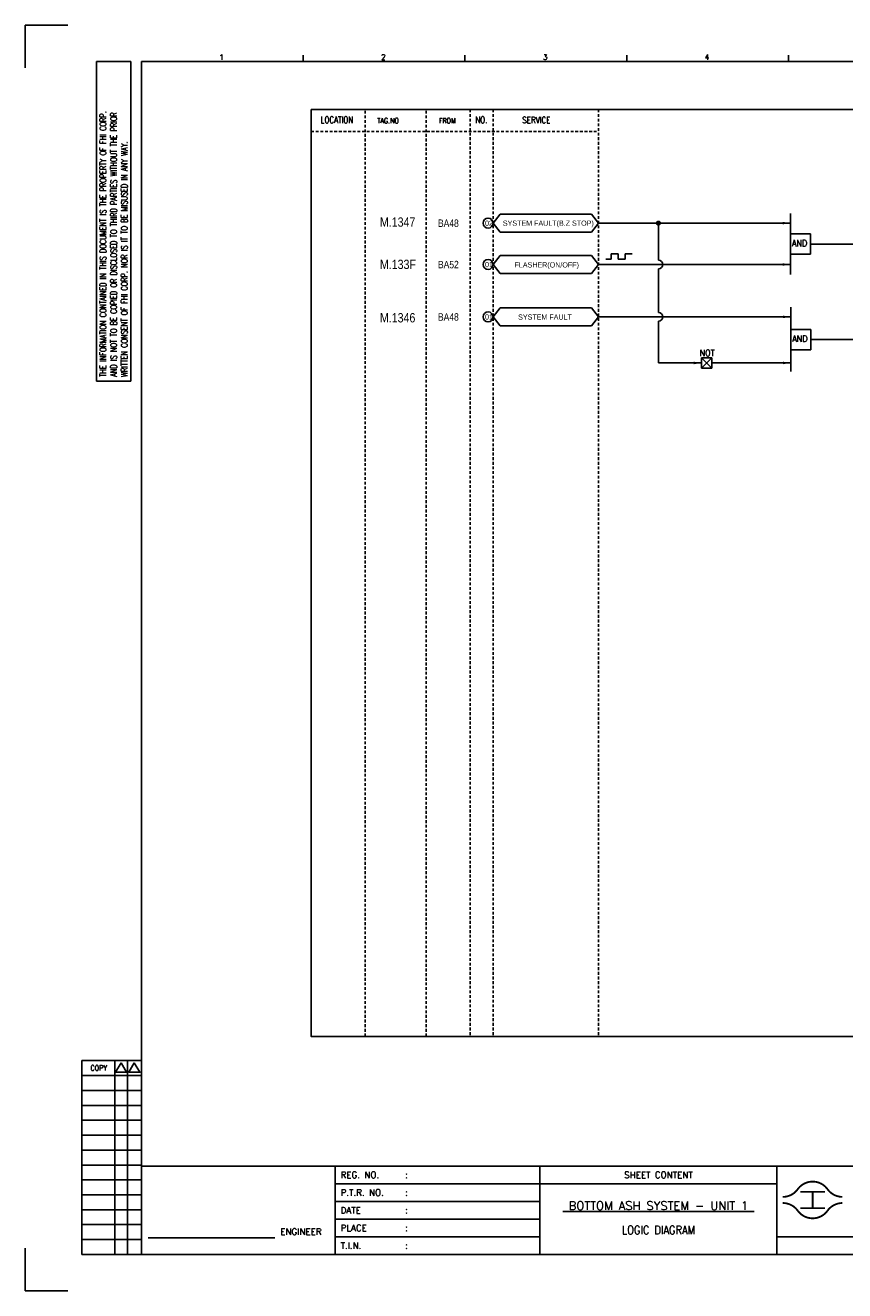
# Model space of a CAD drawing. Extents: x 1400 to 2365, y -125 to 557.
# Tile 1 of 3: x 1400 to 1842, y -125 to 557. Entities that reach past the tile are written whole.
import ezdxf
from ezdxf.enums import TextEntityAlignment as Align

# ---------------------------------------------------------------- set-up
doc = ezdxf.new("R2010")
doc.units = 0
doc.header["$MEASUREMENT"] = 0
doc.linetypes.add('HIDDEN', pattern=[4, 1.5, -1, 1.5])
doc.layers.get('0').update_dxf_attribs({"linetype": 'CONTINUOUS'})
doc.layers.get('DEFPOINTS').update_dxf_attribs({"linetype": 'CONTINUOUS'})
for name, color, linetype in [('CON', 4, 'CONTINUOUS'), ('DCS', 7, 'CONTINUOUS'), ('DIM', 3, 'CONTINUOUS'), ('HID', 2, 'HIDDEN'), ('TEXT', 7, 'CONTINUOUS'), ('圖框CON', 4, 'CONTINUOUS'), ('圖框DIM', 3, 'CONTINUOUS'), ('框線', 6, 'CONTINUOUS')]:
    doc.layers.add(name, color=color, linetype=linetype)
doc.styles.add('DAYUKP', font='complex', dxfattribs={"bigfont": 'DAYUKP.SHX'})
doc.styles.add('E4', font='simplex.shx', dxfattribs={"height": 4})
doc.styles.add('ROMANS', font='romans', dxfattribs={"width": 0.8})
doc.styles.add('style3', font='ARIALN.TTF')

# ---------------------------------------------------------------- blocks, each defined once
blk = doc.blocks.new('LEADER')
at = {"layer": 'CON'}
blk.add_solid([(0.85, -0.57), (0.85, -1.57), (3.85, -1.07)], dxfattribs=at)
blk = doc.blocks.new('Sht_Cont_T3')
at = {"layer": 'TEXT', "color": 3, "linetype": 'Continuous', "style": 'E4'}
for tag, p in [('$SHT_CONT_L1$', (55.63, 24.91)), ('$SHT_CONT_L2$', (55.63, 16.61)), ('$SHT_CONT_L3$', (55.63, 8.3))]:
    blk.add_attdef(tag, text='', height=4, dxfattribs=at).set_placement(p, align=Align.MIDDLE)
blk = doc.blocks.new('1')
at = {"ltscale": 500, "const_width": 0.99}
blk.add_lwpolyline([(1686.83, 57.65, -0.241531), (1678.79, 61.78, 0.512989), (1662.7, 61.78, -0.241531), (1654.66, 57.65, -0.241531)], format="xyb", dxfattribs=at)
at = {"const_width": 0.99}
blk.add_lwpolyline([(1686.83, 54.35, 0.241531), (1678.79, 50.22, -0.512989), (1662.7, 50.22, 0.241531), (1654.66, 54.35, 0.241531)], format="xyb", dxfattribs=at)
at = {"ltscale": 500, "const_width": 0.99}
for points in [[(1664.14, 60.4), (1677.35, 60.4)], [(1670.74, 60.4), (1670.74, 51.6)], [(1664.14, 51.6), (1677.35, 51.6)]]:
    blk.add_lwpolyline(points, dxfattribs=at)
at = {"layer": 'CON'}
for points in [[(1523.67, 26.6), (1523.67, 74.29)], [(1651.45, 26.6), (1651.45, 74.29)]]:
    blk.add_lwpolyline(points, dxfattribs=at)
at = {"layer": 'CON', "ltscale": 500}
for points in [[(1523.67, 64.75), (1413.11, 64.75)], [(1651.45, 64.75), (1523.67, 64.75)], [(1523.67, 55.22), (1413.11, 55.22)], [(1523.67, 45.69), (1413.11, 45.69)], [(1523.67, 36.15), (1413.11, 36.15)]]:
    blk.add_lwpolyline(points, dxfattribs=at)
at = {"layer": 'DEFPOINTS'}
for points in [[(1268.99, 689.33), (1246.02, 689.33), (1246.02, 666.36)], [(1268.99, 7.08), (1246.02, 7.08), (1246.02, 30.05)]]:
    blk.add_lwpolyline(points, dxfattribs=at)
at = {"layer": 'DIM'}
for p, q in [((1276.46, 131.12), (1276.46, 26.6)), ((1276.46, 131.12), (1308.62, 131.12)), ((1294.26, 26.6), (1294.26, 131.12)), ((1301.15, 26.6), (1301.15, 131.12)), ((1276.46, 123.08), (1308.62, 123.08)), ((1276.46, 115.04), (1308.62, 115.04)), ((1276.46, 107), (1308.62, 107)), ((1276.46, 98.96), (1308.62, 98.96)), ((1276.46, 90.92), (1308.62, 90.92)), ((1276.46, 82.88), (1308.62, 82.88)), ((1276.46, 74.84), (1308.62, 74.84)), ((1276.46, 66.8), (1308.62, 66.8)), ((1276.46, 58.76), (1308.62, 58.76)), ((1276.46, 50.72), (1308.62, 50.72)), ((1276.46, 42.68), (1308.62, 42.68)), ((1276.46, 34.64), (1308.62, 34.64)), ((1276.46, 26.6), (1308.62, 26.6))]:
    blk.add_line(p, q, dxfattribs=at)
for points in [[(1297.7, 129.98), (1294.72, 124.81), (1300.69, 124.81)], [(1304.83, 129.98), (1301.84, 124.81), (1307.81, 124.81)]]:
    blk.add_lwpolyline(points, close=True, dxfattribs=at)
at = {"layer": '圖框CON'}
for p, q in [((1284.5, 669.81), (1302.87, 669.81)), ((1284.5, 497.52), (1284.5, 669.81)), ((1302.87, 497.52), (1302.87, 669.81)), ((1395.91, 669.85), (1395.91, 673.29)), ((1483.2, 669.85), (1483.2, 673.29)), ((1570.49, 669.85), (1570.49, 673.29)), ((1657.78, 669.85), (1657.78, 673.29)), ((1284.5, 497.52), (1302.87, 497.52))]:
    blk.add_line(p, q, dxfattribs=at)
for points in [[(1413.11, 26.6), (1413.11, 74.29)], [(1828.89, 36.15), (1802.67, 36.15), (1651.45, 36.15)]]:
    blk.add_lwpolyline(points, dxfattribs=at)
at = {"layer": '圖框DIM'}
blk.add_line((1312.36, 35.55), (1380.65, 35.55), dxfattribs=at)
at = {"layer": '框線'}
for p, q in [((1308.62, 669.81), (1308.62, 26.6)), ((2181.53, 669.81), (1308.62, 669.81)), ((2181.53, 74.29), (1308.62, 74.29)), ((2181.53, 26.6), (1308.62, 26.6))]:
    blk.add_line(p, q, dxfattribs=at)
at = {"style": 'DAYUKP'}
for s, p in [('1', (1350.64, 670.78)), ('2', (1437.93, 670.78)), ('3', (1525.22, 670.78)), ('4', (1612.51, 670.78))]:
    blk.add_text(s, height=2.87, dxfattribs=at).set_placement(p)
at = {"layer": 'DIM', "style": 'ROMANS', "width": 0.75}
for s, p in [('THE INFORMATION CONTAINED IN THIS DOCUMENT IS THE PROPERTY OF FHI CORP.', (1287.94, 499.82)), ('AND IS NOT TO BE COPIED OR DISCLOSED TO THIRD PARTIES WITHOUT THE PRIOR', (1293.68, 499.82)), ('WRITTEN CONSENT OF FHI CORP. NOR IS IT TO BE MISUSED IN ANY WAY.', (1299.43, 499.82))]:
    blk.add_text(s, height=3.4457, rotation=90, dxfattribs=at).set_placement(p, align=Align.MIDDLE_LEFT)
at = {"layer": 'DIM', "style": 'ROMANS', "width": 0.8}
blk.add_text('COPY', height=2.871, dxfattribs=at).set_placement((1285.64, 127.16), align=Align.MIDDLE)
at = {"layer": 'HID', "ltscale": 500, "style": 'ROMANS'}
for s, height, p in [('REG. NO.', 3.446, (1416.1, 69.52)), (':', 3.45, (1450.9, 69.52)), ('P.T.R. NO.', 3.446, (1416.1, 59.99)), (':', 3.45, (1450.9, 59.99)), ('DATE', 3.446, (1416.1, 50.45)), (':', 3.45, (1450.9, 50.45)), ('PLACE', 3.446, (1416.1, 40.92)), (':', 3.45, (1450.9, 40.92)), ('T.I.N.', 3.446, (1416.1, 31.37)), (':', 3.45, (1450.9, 31.39))]:
    blk.add_text(s, height=height, dxfattribs=at).set_placement(p, align=Align.MIDDLE_LEFT)
blk.add_text('SHEET CONTENT', height=3.4457, dxfattribs=at).set_placement((1587.56, 69.52), align=Align.MIDDLE)
at = {"layer": 'HID', "style": 'ROMANS'}
blk.add_text('ENGINEER', height=3.446, dxfattribs=at).set_placement((1394.71, 37.18), align=Align.CENTER)

msp = doc.modelspace()

# ---------------------------------------------------------------- linework, layer by layer
at = {"layer": 'CON', "color": 6}
for p, q in [((1651.86, 450.76), (1655.75, 455.58)), ((1651.86, 450.76), (1655.75, 445.95)), ((1704.89, 455.58), (1655.75, 455.58)), ((1708.79, 450.76), (1704.89, 455.58)), ((1708.79, 450.76), (1704.89, 445.95)), ((1812.27, 456), (1812.27, 422.98)), ((1655.75, 445.95), (1704.89, 445.95)), ((1812.27, 434.01), (1812.27, 444.97)), ((1823.13, 444.97), (1812.27, 444.97)), ((1823.13, 434.01), (1823.13, 444.97)), ((1651.86, 428.46), (1655.75, 433.28)), ((1704.89, 433.28), (1655.75, 433.28)), ((1708.79, 428.46), (1704.89, 433.28)), ((1823.13, 434.01), (1812.27, 434.01)), ((1651.86, 428.46), (1655.75, 423.65)), ((1655.75, 423.65), (1704.89, 423.65)), ((1708.79, 428.46), (1704.89, 423.65)), ((1651.86, 400.21), (1655.75, 405.03)), ((1704.89, 405.03), (1655.75, 405.03)), ((1708.79, 400.21), (1704.89, 405.03)), ((1812.42, 405.45), (1812.42, 370.81)), ((1651.86, 400.21), (1655.75, 395.4)), ((1708.79, 400.21), (1704.89, 395.4)), ((1655.75, 395.4), (1704.89, 395.4)), ((1812.42, 382.51), (1812.42, 393.47)), ((1823.28, 393.47), (1812.42, 393.47)), ((1823.28, 382.51), (1823.28, 393.47)), ((1823.28, 382.51), (1812.42, 382.51)), ((1764.33, 378.1), (1769.79, 372.64)), ((1769.79, 378.1), (1764.33, 372.64)), ((1764.33, 378.1), (1769.79, 378.1)), ((1764.33, 372.64), (1764.33, 378.1)), ((1769.79, 378.1), (1769.79, 372.64)), ((1769.79, 372.64), (1764.33, 372.64))]:
    msp.add_line(p, q, dxfattribs=at)
at = {"layer": 'CON'}
for p, q in [((1708.79, 450.76), (1812.27, 450.76)), ((1741.07, 450.76), (1741.07, 430.75)), ((1823.13, 439.49), (1907.71, 439.49)), ((1712.61, 431.29), (1715.56, 431.29)), ((1715.56, 431.29), (1715.56, 434.13)), ((1715.56, 434.13), (1719.34, 434.13)), ((1719.34, 434.13), (1719.34, 431.29)), ((1719.34, 431.29), (1723.13, 431.29)), ((1723.13, 434.13), (1723.13, 431.29)), ((1723.13, 434.13), (1726.92, 434.13)), ((1708.79, 428.46), (1812.27, 428.46)), ((1741.07, 426.17), (1741.07, 402.5)), ((1708.79, 400.21), (1812.42, 400.21)), ((1741.07, 397.93), (1741.07, 375.37)), ((1823.28, 387.99), (1907.71, 387.99)), ((1741.07, 375.37), (1764.33, 375.37)), ((1769.79, 375.37), (1812.42, 375.37))]:
    msp.add_line(p, q, dxfattribs=at)
msp.add_lwpolyline([(1553.74, 512.01), (2267.74, 512.01), (2267.74, 12.21), (1553.74, 12.21)], close=True, dxfattribs=at)
at = {"layer": 'CON', "const_width": 1.4}
msp.add_lwpolyline([(1740.37, 450.76, 1), (1741.77, 450.76, 1)], format="xyb", close=True, dxfattribs=at)
at = {"layer": 'CON'}
for centre in [(1649.18, 450.76), (1649.18, 428.46), (1649.18, 400.21)]:
    msp.add_circle(centre, 2.68, dxfattribs=at)
for centre in [(1741.07, 428.46), (1741.07, 400.21)]:
    msp.add_arc(centre, 2.29, 270, 90, dxfattribs=at)
at = {"layer": 'HID'}
for p, q in [((1639.43, 512.01), (1639.43, 12.19)), ((1651.86, 512.01), (1651.86, 12.19)), ((1708.79, 512.01), (1708.79, 12.21)), ((1582.79, 511.31), (1582.79, 12.21)), ((1615.71, 511.31), (1615.71, 12.21)), ((1553.74, 500.11), (1708.79, 500.11))]:
    msp.add_line(p, q, dxfattribs=at)

# ---------------------------------------------------------------- block references
msp.add_blockref('1', (153.51, -131.92))
at = {"layer": 'CON', "xscale": 1.4, "yscale": 1.4, "zscale": 1.4}
for p in [(1806.88, 452.26), (1806.88, 429.95), (1807.03, 401.7), (1758.94, 376.86), (1807.03, 376.86)]:
    msp.add_blockref('LEADER', p, dxfattribs=at)
at = {"layer": 'TEXT', "color": 0}
ref = msp.add_blockref('Sht_Cont_T3', (1677.18, -105.32), dxfattribs=dict(at, xscale=1.148576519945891, yscale=1.148576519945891, zscale=1.148576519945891))
ref.add_attrib('$SHT_CONT_L1$', '%%U BOTTOM ASH SYSTEM - UNIT 1 ', dxfattribs={"color": 3, "linetype": 'Continuous', "height": 4.5943, "style": 'E4'}).set_placement((1741.08, -76.71), align=Align.TOP_CENTER)
ref.add_attrib('$SHT_CONT_L3$', 'LOGIC DIAGRAM', dxfattribs={"color": 3, "linetype": 'Continuous', "height": 4.5943, "style": 'E4', "width": 0.85}).set_placement((1741.08, -95.78), align=Align.BOTTOM_CENTER)

# ---------------------------------------------------------------- texts
at = {"layer": 'CON', "style": 'ROMANS'}
for s, width, p in [('LOCATION', 0.8, (1567.66, 506.41)), ('NO.', 0.8, (1645.56, 506.41)), ('SERVICE', 0.8, (1675.21, 506.33)), ('NOT', 0.9, (1767.33, 380.75))]:
    msp.add_text(s, height=3.5, dxfattribs=dict(at, width=width)).set_placement(p, align=Align.MIDDLE)
for s, height, width, p in [('TAG.NO', 2.8, 0.8, (1589.4, 503.75)), ('FROM', 2.8, 0.8, (1622.65, 503.75)), ('AND', 3.5, 0.9, (1813.06, 437.17)), ('AND', 3.5, 0.9, (1813.21, 385.67))]:
    msp.add_text(s, height=height, dxfattribs=dict(at, width=width)).set_placement(p, align=Align.BOTTOM_LEFT)
at = {"layer": 'CON', "style": 'style3'}
for s, p in [('BA48', (1622.15, 450.71)), ('BA52', (1622.15, 428.41)), ('BA48', (1622.15, 400.16))]:
    msp.add_text(s, height=4, dxfattribs=at).set_placement(p, align=Align.MIDDLE_LEFT)
for s, p in [('02', (1647.53, 448.48)), ('SYSTEM FAULT(B.Z STOP)', (1657.15, 448.49)), ('01', (1647.53, 426.18)), ('FLASHER(ON/OFF)', (1663.45, 426)), ('01', (1647.53, 397.93)), ('SYSTEM FAULT', (1665.38, 397.87))]:
    msp.add_text(s, height=2.8, dxfattribs=at).set_placement(p, align=Align.BOTTOM_LEFT)
at = {"layer": 'DCS', "linetype": 'ByBlock', "style": 'style3'}
for s, p in [('M.1347', (1590.84, 448.83)), ('M.133F', (1590.84, 426.02)), ('M.1346', (1590.84, 397.23))]:
    msp.add_text(s, height=5, dxfattribs=at).set_placement(p)

doc.saveas('drawing.dxf')
